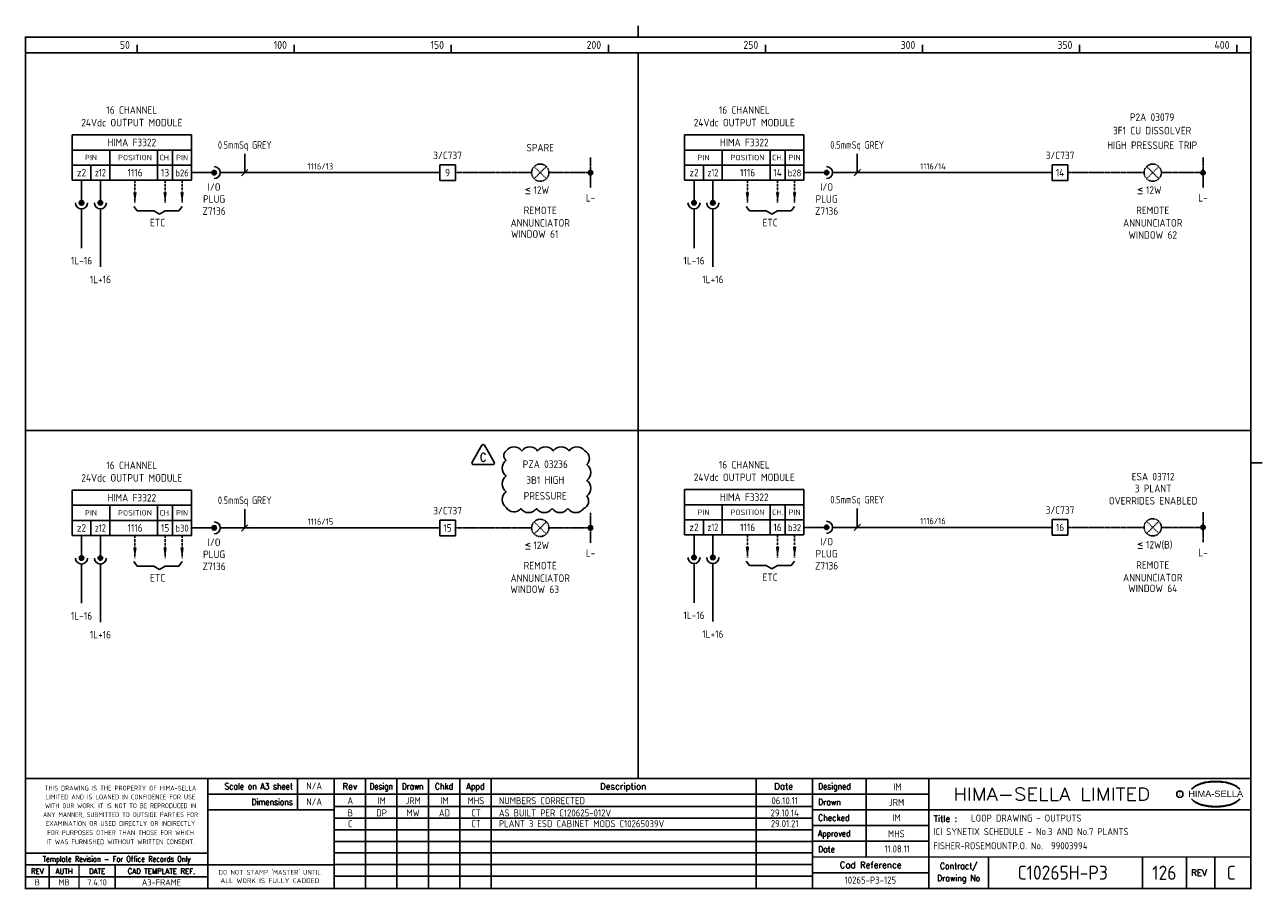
# Model space of a CAD drawing. Extents: x 14 to 408, y 0 to 275.
import ezdxf
from ezdxf.enums import TextEntityAlignment as Align

# ---------------------------------------------------------------- set-up
doc = ezdxf.new("R2010")
doc.units = 0
doc.header["$LTSCALE"] = 0.25
doc.header["$MEASUREMENT"] = 0
doc.linetypes.add('HIDDEN', pattern=[0.375, 0.25, -0.125])
doc.linetypes.add('HIDDEN2', pattern=[4.7625, 3.175, -1.5875])
doc.layers.get('0').update_dxf_attribs({"color": 41, "linetype": 'CONTINUOUS'})
for name, color, linetype in [('00-DRG_FRAME', 12, 'CONTINUOUS'), ('01-DRAW', 7, 'CONTINUOUS'), ('02-TEXT', 2, 'CONTINUOUS'), ('051-TEXT', 2, 'CONTINUOUS'), ('117', 7, 'CONTINUOUS'), ('117-TEXT', 2, 'CONTINUOUS')]:
    doc.layers.add(name, color=color, linetype=linetype)
doc.styles.add('ARIAL', font='arial.ttf', dxfattribs={"height": 2.5})
doc.styles.add('ISO', font='iso.shx')
doc.styles.add('ROMAND', font='ROMAND')
doc.styles.add('ROMANS', font='romans.shx', dxfattribs={"width": 0.8})

# ---------------------------------------------------------------- blocks, each defined once
blk = doc.blocks.new('A3-REVA')
at = {"layer": '051-TEXT', "style": 'ISO'}
for tag, p in [('DESIGNED', (292.01, 31.7)), ('A', (117.73, 27.28)), ('DES', (127.73, 27.28)), ('DRN', (137.73, 27.28)), ('CHKD', (147.73, 27.28)), ('APPD', (157.73, 27.28)), ('DATE', (256, 27.28)), ('DRAWN', (291.72, 26.77)), ('CHECKED', (291.72, 21.89)), ('APPD', (291.65, 16.79)), ('DATE', (291.92, 11.96))]:
    blk.add_attdef(tag, text='', height=2.25, dxfattribs=at).set_placement(p, align=Align.CENTER)
blk.add_attdef('DESCRIPTION', (165.03, 27.28), '', height=2.25, dxfattribs=at)
blk = doc.blocks.new('A3-REVB')
at = {"layer": '051-TEXT', "style": 'ISO'}
for tag, p in [('A', (124.85, -20.36)), ('DES', (134.85, -20.36)), ('DRN', (144.85, -20.36)), ('CHKD', (154.85, -20.36)), ('APPD', (164.85, -20.36)), ('DATE', (263.12, -20.36))]:
    blk.add_attdef(tag, text='', height=2.25, dxfattribs=at).set_placement(p, align=Align.CENTER)
blk.add_attdef('DESCRIPTION', (172.15, -20.36), '', height=2.25, dxfattribs=at)
blk = doc.blocks.new('A3-TITLE')
at = {"layer": '051-TEXT', "style": 'ISO'}
blk.add_attdef('TITLE_1', (315.46, 21.78), '', height=2.25, dxfattribs=at)
for tag, p in [('DRGNO', (376.96, 3.24)), ('REV.', (398.2, 3.24))]:
    blk.add_attdef(tag, text='', height=4.5, dxfattribs=at).set_placement(p, align=Align.CENTER)
blk = doc.blocks.new('DOT')
for radius in [0.75, 0.65, 0.55, 0.45, 0.35, 0.25, 0.15, 0.05]:
    blk.add_circle((0, 0), radius)
blk = doc.blocks.new('A3-CONTRACT')
at = {"layer": '051-TEXT', "color": 41, "style": 'ISO'}
for tag, height, p in [('SCALE', 2.25, (106.71, 31.82)), ('DIMS', 2.25, (106.71, 26.8)), ('CAD-REF', 2.25, (283.73, 1.84)), ('CONTRACT', 4.5, (344.94, 3.1))]:
    blk.add_attdef(tag, text='', height=height, dxfattribs=at).set_placement(p, align=Align.CENTER)
for tag, p in [('TITLE_2', (303.86, 17.28)), ('TITLE_3', (303.79, 12.78))]:
    blk.add_attdef(tag, p, '', height=2.25, dxfattribs=at)
blk = doc.blocks.new('TRI-E')
at = {"layer": '01-DRAW'}
blk.add_lwpolyline([(-0.26, 2.55), (-2.34, -1.05, 0.57735), (-2.08, -1.5), (2.08, -1.5, 0.57735), (2.34, -1.05), (0.26, 2.55, 0.57735)], format="xyb", close=True, dxfattribs=at)
at = {"layer": '02-TEXT', "color": 2, "style": 'ROMANS', "width": 0.8}
blk.add_text('C', height=1.8, dxfattribs=at).set_placement((0, 0), align=Align.MIDDLE)

msp = doc.modelspace()

# ---------------------------------------------------------------- linework, layer by layer
at = {"layer": '00-DRG_FRAME'}
for p, q in [((50, 266.5), (50, 269)), ((100, 266.5), (100, 269)), ((150, 266.5), (150, 269)), ((200, 266.5), (200, 269)), ((250, 266.5), (250, 269)), ((300, 266.5), (300, 269)), ((350, 266.5), (350, 269)), ((400, 266.5), (400, 269)), ((101.01, 35.5), (101.01, 25.5)), ((122.7, 35.5), (122.7, 0.5)), ((132.7, 0.5), (132.7, 35.5)), ((142.7, 0.5), (142.7, 35.5)), ((152.7, 35.5), (152.7, 0.5)), ((162.7, 35.5), (162.7, 0.5)), ((247, 35.5), (247, 0.5)), ((282, 35.5), (282, 10.5)), ((265, 30.5), (302, 30.5)), ((265, 26.59), (112.7, 26.59)), ((302, 25.5), (265, 25.5)), ((265, 22.89), (112.7, 22.89)), ((265, 20.5), (302, 20.5)), ((265, 19.19), (112.7, 19.19)), ((265, 15.49), (112.7, 15.49)), ((302, 15.5), (265, 15.5)), ((265, 11.79), (112.7, 11.79)), ((265, 8.09), (112.7, 8.09)), ((321, 10.5), (321, 0.5)), ((370, 10.5), (370, 0.5)), ((384, 0.5), (384, 10.5)), ((393, 10.5), (393, 0.5)), ((72.5, 4.25), (14.5, 4.25)), ((265, 4.39), (112.7, 4.39)), ((302, 5.5), (265, 5.5))]:
    msp.add_line(p, q, dxfattribs=at)
at = {"layer": '00-DRG_FRAME', "const_width": 0.5}
for points in [[(209.5, 271.5), (209.5, 275.18)], [(209.5, 271.5), (209.5, 275.18)], [(14.5, 266.5), (404.5, 266.5)], [(209.5, 35.5), (209.5, 266.5)], [(14.5, 146.31), (404.5, 146.31)], [(404.5, 136), (408.18, 136)], [(404.5, 35.5), (14.5, 35.5)], [(72.5, 0.5), (72.5, 35.5)], [(112.7, 0.5), (112.7, 35.5)], [(265, 35.5), (265, 0.5)], [(302, 0.5), (302, 35.5)], [(265, 30.5), (72.5, 30.5)], [(112.7, 25.5), (72.5, 25.5)], [(404.5, 25.5), (302, 25.5)], [(14.5, 11.75), (72.5, 11.75)], [(14.5, 8), (72.5, 8)], [(22, 0.5), (22, 8)], [(31.5, 0.5), (31.5, 8)], [(43, 0.5), (43, 8)], [(112.7, 8), (72.5, 8)], [(265, 10.5), (404.5, 10.5)]]:
    msp.add_lwpolyline(points, dxfattribs=at)
msp.add_lwpolyline([(14.5, 0.5), (404.5, 0.5), (404.5, 271.5), (14.5, 271.5)], close=True, dxfattribs=at)
at = {"layer": '00-DRG_FRAME', "color": 3}
msp.add_circle((381.88, 30.5), 1, dxfattribs=at)
for centre, radius, start, end in [((390.6, 26.83), 7.24, 106.0532, 133.5024), ((390.88, 27.01), 7.3, 130.419, 136.057), ((390.11, 28.1), 5.98, 122.244, 131.6154), ((389.75, 28.78), 5.21, 111.8206, 122.8668), ((391.78, 24.7), 9.76, 107.5931, 113.9452), ((393.1, 18.5), 15.94, 89.2698, 106.3911), ((392.1, 23.52), 10.99, 96.0146, 107.3203), ((393.29, 16.31), 18.28, 92.8917, 97.3734), ((393.24, 18.86), 15.73, 89.7805, 93.1738), ((393.36, 18.86), 15.73, 86.8262, 90.2195), ((393.51, 18.5), 15.94, 73.6089, 90.7302), ((393.31, 16.31), 18.28, 82.6266, 87.1083), ((394.51, 23.52), 10.99, 72.6797, 83.9854), ((394.83, 24.7), 9.76, 66.0548, 72.4069), ((396, 26.83), 7.24, 46.4976, 73.9468), ((396.85, 28.78), 5.21, 57.1332, 68.1794), ((396.49, 28.1), 5.98, 48.3846, 57.756), ((395.73, 27.01), 7.3, 43.943, 49.581), ((390.88, 34.04), 7.3, 223.943, 229.581), ((390.6, 34.23), 7.24, 226.4976, 253.9468), ((390.11, 32.96), 5.98, 228.3846, 237.756), ((389.75, 32.28), 5.21, 237.1332, 248.1794), ((396, 34.23), 7.24, 286.0532, 313.5024), ((396.85, 32.28), 5.21, 291.8206, 302.8668), ((396.49, 32.96), 5.98, 302.244, 311.6154), ((395.73, 34.04), 7.3, 310.419, 316.057), ((391.78, 36.36), 9.76, 246.0548, 252.4069), ((393.1, 42.56), 15.94, 253.6089, 270.7302), ((392.1, 37.54), 10.99, 252.6797, 263.9854), ((393.29, 44.75), 18.28, 262.6266, 267.1083), ((393.24, 42.19), 15.73, 266.8262, 270.2195), ((393.51, 42.56), 15.94, 269.2698, 286.3911), ((393.36, 42.19), 15.73, 269.7805, 273.1738), ((393.31, 44.75), 18.28, 272.8917, 277.3734), ((394.51, 37.54), 10.99, 276.0146, 287.3203), ((394.83, 36.36), 9.76, 287.5931, 293.9452)]:
    msp.add_arc(centre, radius, start, end, dxfattribs=at)
at = {"layer": '01-DRAW'}
msp.add_lwpolyline([(167.47, 139.77, -0.520567), (172.47, 139.77, -0.520567), (177.47, 139.77, -0.520567), (182.47, 139.77, -0.520567), (187.47, 139.77, -0.520567), (192.47, 139.77, -0.520567), (193.12, 135.41, -0.520567), (193.12, 130.41, -0.520567), (193.12, 125.41, -0.520567), (192.11, 121.43, -0.520567), (187.11, 121.43, -0.520567), (182.11, 121.43, -0.520567), (177.11, 121.43, -0.520567), (172.11, 121.43, -0.520567), (167.47, 121.8, -0.520567), (167.47, 126.8, -0.520567), (167.47, 131.8, -0.520567), (167.47, 136.8, -0.520567)], format="xyb", close=True, dxfattribs=at)
at = {"layer": '117'}
for p, q in [((29.32, 240.36), (29.32, 225.96)), ((67.32, 240.36), (29.32, 240.36)), ((67.32, 240.36), (67.32, 225.96)), ((224.26, 240.36), (224.26, 225.96)), ((262.26, 240.36), (224.26, 240.36)), ((262.26, 240.36), (262.26, 225.96)), ((67.32, 235.56), (29.32, 235.56)), ((41.32, 235.56), (41.32, 225.96)), ((56.52, 235.56), (56.52, 225.96)), ((61.32, 235.56), (61.32, 225.96)), ((262.26, 235.56), (224.26, 235.56)), ((236.26, 235.56), (236.26, 225.96)), ((251.46, 235.56), (251.46, 225.96)), ((256.26, 235.56), (256.26, 225.96)), ((67.32, 230.76), (29.32, 230.76)), ((35.32, 230.76), (35.32, 225.96)), ((146.32, 230.86), (146.32, 225.86)), ((151.32, 230.86), (146.32, 230.86)), ((151.32, 225.86), (151.32, 230.86)), ((262.26, 230.76), (224.26, 230.76)), ((230.26, 230.76), (230.26, 225.96)), ((341.26, 230.86), (341.26, 225.86)), ((346.26, 230.86), (341.26, 230.86)), ((346.26, 225.86), (346.26, 230.86)), ((67.32, 225.96), (29.32, 225.96)), ((32.32, 225.96), (32.32, 218.76)), ((38.32, 225.96), (38.32, 218.76)), ((67.32, 228.36), (74.52, 228.36)), ((76.44, 228.36), (146.32, 228.36)), ((151.32, 225.86), (146.32, 225.86)), ((262.26, 225.96), (224.26, 225.96)), ((227.26, 225.96), (227.26, 218.76)), ((233.26, 225.96), (233.26, 218.76)), ((262.26, 228.36), (269.46, 228.36)), ((271.38, 228.36), (341.26, 228.36)), ((346.26, 225.86), (341.26, 225.86)), ((32.32, 216.84), (32.32, 204.36)), ((38.32, 216.84), (38.32, 198.36)), ((48.92, 217.62), (50, 216.18)), ((64.32, 217.62), (63.24, 216.18)), ((227.26, 216.84), (227.26, 204.36)), ((233.26, 216.84), (233.26, 198.36)), ((243.86, 217.62), (244.94, 216.18)), ((259.26, 217.62), (258.18, 216.18)), ((50, 216.18), (55.32, 216.18)), ((55.32, 216.18), (57.12, 215.1)), ((58.92, 216.18), (57.12, 215.1)), ((63.24, 216.18), (58.92, 216.18)), ((244.94, 216.18), (250.26, 216.18)), ((250.26, 216.18), (252.06, 215.1)), ((253.86, 216.18), (252.06, 215.1)), ((258.18, 216.18), (253.86, 216.18)), ((67.32, 127.27), (29.32, 127.27)), ((29.32, 127.27), (29.32, 112.87)), ((67.32, 127.27), (67.32, 112.87)), ((262.26, 127.45), (224.26, 127.45)), ((224.26, 127.45), (224.26, 113.05)), ((262.26, 127.45), (262.26, 113.05)), ((67.32, 122.47), (29.32, 122.47)), ((41.32, 122.47), (41.32, 112.87)), ((56.52, 122.47), (56.52, 112.87)), ((61.32, 122.47), (61.32, 112.87)), ((262.26, 122.65), (224.26, 122.65)), ((236.26, 122.65), (236.26, 113.05)), ((251.46, 122.65), (251.46, 113.05)), ((256.26, 122.65), (256.26, 113.05)), ((67.32, 117.67), (29.32, 117.67)), ((35.32, 117.67), (35.32, 112.87)), ((67.32, 115.27), (74.52, 115.27)), ((76.44, 115.27), (146.32, 115.27)), ((146.32, 117.77), (146.32, 112.77)), ((151.32, 117.77), (146.32, 117.77)), ((151.32, 112.77), (151.32, 117.77)), ((262.26, 117.85), (224.26, 117.85)), ((230.26, 117.85), (230.26, 113.05)), ((262.26, 115.45), (269.46, 115.45)), ((271.38, 115.45), (341.26, 115.45)), ((346.26, 117.95), (341.26, 117.95)), ((341.26, 117.95), (341.26, 112.95)), ((346.26, 112.95), (346.26, 117.95)), ((67.32, 112.87), (29.32, 112.87)), ((32.32, 112.87), (32.32, 105.67)), ((38.32, 112.87), (38.32, 105.67)), ((151.32, 112.77), (146.32, 112.77)), ((262.26, 113.05), (224.26, 113.05)), ((227.26, 113.05), (227.26, 105.85)), ((233.26, 113.05), (233.26, 105.85)), ((346.26, 112.95), (341.26, 112.95)), ((32.32, 103.75), (32.32, 91.27)), ((38.32, 103.75), (38.32, 85.27)), ((48.92, 104.53), (50, 103.09)), ((50, 103.09), (55.32, 103.09)), ((55.32, 103.09), (57.12, 102.01)), ((58.92, 103.09), (57.12, 102.01)), ((63.24, 103.09), (58.92, 103.09)), ((64.32, 104.53), (63.24, 103.09)), ((227.26, 103.93), (227.26, 91.45)), ((233.26, 103.93), (233.26, 85.45)), ((243.86, 104.71), (244.94, 103.27)), ((244.94, 103.27), (250.26, 103.27)), ((250.26, 103.27), (252.06, 102.19)), ((253.86, 103.27), (252.06, 102.19)), ((258.18, 103.27), (253.86, 103.27)), ((259.26, 104.71), (258.18, 103.27))]:
    msp.add_line(p, q, dxfattribs=at)
at = {"layer": '117', "color": 3}
for p, q in [((84.27, 228.36), (84.27, 234.36)), ((279.21, 228.36), (279.21, 234.36)), ((83.27, 227.36), (85.27, 229.36)), ((278.21, 227.36), (280.21, 229.36)), ((84.27, 115.27), (84.27, 121.27)), ((279.21, 115.45), (279.21, 121.45)), ((83.27, 114.27), (85.27, 116.27)), ((278.21, 114.45), (280.21, 116.45))]:
    msp.add_line(p, q, dxfattribs=at)
at = {"layer": '117', "linetype": 'HIDDEN'}
for p, q in [((194.32, 233.16), (194.32, 223.56)), ((389.26, 233.16), (389.26, 223.56)), ((176.37, 226.42), (180.26, 230.31)), ((176.37, 230.31), (180.26, 226.42)), ((371.32, 230.31), (375.21, 226.42)), ((371.32, 226.42), (375.21, 230.31)), ((151.32, 228.36), (175.57, 228.36)), ((181.07, 228.36), (194.32, 228.36)), ((346.26, 228.36), (370.51, 228.36)), ((376.01, 228.36), (389.26, 228.36)), ((194.32, 120.07), (194.32, 110.47)), ((389.26, 120.25), (389.26, 110.65)), ((151.32, 115.27), (175.57, 115.27)), ((176.37, 117.21), (180.26, 113.32)), ((176.37, 113.32), (180.26, 117.21)), ((181.07, 115.27), (194.32, 115.27)), ((346.26, 115.45), (370.51, 115.45)), ((371.32, 113.5), (375.21, 117.39)), ((371.32, 117.39), (375.21, 113.5)), ((376.01, 115.45), (389.26, 115.45))]:
    msp.add_line(p, q, dxfattribs=at)
at = {"layer": '117', "linetype": 'HIDDEN2'}
for p, q in [((49.32, 225.96), (49.32, 218.76)), ((58.92, 225.96), (58.92, 218.76)), ((64.32, 225.96), (64.32, 218.76)), ((244.26, 225.96), (244.26, 218.76)), ((253.86, 225.96), (253.86, 218.76)), ((259.26, 225.96), (259.26, 218.76)), ((49.32, 112.87), (49.32, 105.67)), ((58.92, 112.87), (58.92, 105.67)), ((64.32, 112.87), (64.32, 105.67)), ((244.26, 113.05), (244.26, 105.85)), ((253.86, 113.05), (253.86, 105.85)), ((259.26, 113.05), (259.26, 105.85))]:
    msp.add_line(p, q, dxfattribs=at)
at = {"layer": '117'}
for centre, radius in [((74.52, 228.36), 0.72), ((74.52, 228.36), 0.624), ((74.52, 228.36), 0.528), ((74.52, 228.36), 0.432), ((74.52, 228.36), 0.336), ((269.46, 228.36), 0.72), ((269.46, 228.36), 0.624), ((269.46, 228.36), 0.528), ((269.46, 228.36), 0.432), ((269.46, 228.36), 0.336), ((74.52, 228.36), 0.24), ((74.52, 228.36), 0.144), ((74.52, 228.36), 0.048), ((269.46, 228.36), 0.24), ((269.46, 228.36), 0.144), ((269.46, 228.36), 0.048), ((32.32, 218.76), 0.72), ((32.32, 218.76), 0.624), ((32.32, 218.76), 0.528), ((32.32, 218.76), 0.432), ((32.32, 218.76), 0.336), ((32.32, 218.76), 0.24), ((32.32, 218.76), 0.144), ((32.32, 218.76), 0.048), ((38.32, 218.76), 0.72), ((38.32, 218.76), 0.624), ((38.32, 218.76), 0.528), ((38.32, 218.76), 0.432), ((38.32, 218.76), 0.336), ((38.32, 218.76), 0.24), ((38.32, 218.76), 0.144), ((38.32, 218.76), 0.048), ((227.26, 218.76), 0.72), ((227.26, 218.76), 0.624), ((227.26, 218.76), 0.528), ((227.26, 218.76), 0.432), ((227.26, 218.76), 0.336), ((227.26, 218.76), 0.24), ((227.26, 218.76), 0.144), ((227.26, 218.76), 0.048), ((233.26, 218.76), 0.72), ((233.26, 218.76), 0.624), ((233.26, 218.76), 0.528), ((233.26, 218.76), 0.432), ((233.26, 218.76), 0.336), ((233.26, 218.76), 0.24), ((233.26, 218.76), 0.144), ((233.26, 218.76), 0.048), ((74.52, 115.27), 0.72), ((74.52, 115.27), 0.624), ((74.52, 115.27), 0.528), ((74.52, 115.27), 0.432), ((74.52, 115.27), 0.336), ((74.52, 115.27), 0.24), ((74.52, 115.27), 0.144), ((74.52, 115.27), 0.048), ((269.46, 115.45), 0.72), ((269.46, 115.45), 0.624), ((269.46, 115.45), 0.528), ((269.46, 115.45), 0.432), ((269.46, 115.45), 0.336), ((269.46, 115.45), 0.24), ((269.46, 115.45), 0.144), ((269.46, 115.45), 0.048), ((227.26, 105.85), 0.72), ((227.26, 105.85), 0.624), ((233.26, 105.85), 0.72), ((233.26, 105.85), 0.624), ((32.32, 105.67), 0.72), ((32.32, 105.67), 0.624), ((32.32, 105.67), 0.528), ((32.32, 105.67), 0.432), ((32.32, 105.67), 0.336), ((32.32, 105.67), 0.24), ((32.32, 105.67), 0.144), ((32.32, 105.67), 0.048), ((38.32, 105.67), 0.72), ((38.32, 105.67), 0.624), ((38.32, 105.67), 0.528), ((38.32, 105.67), 0.432), ((38.32, 105.67), 0.336), ((38.32, 105.67), 0.24), ((38.32, 105.67), 0.144), ((38.32, 105.67), 0.048), ((227.26, 105.85), 0.528), ((227.26, 105.85), 0.432), ((227.26, 105.85), 0.336), ((227.26, 105.85), 0.24), ((227.26, 105.85), 0.144), ((227.26, 105.85), 0.048), ((233.26, 105.85), 0.528), ((233.26, 105.85), 0.432), ((233.26, 105.85), 0.336), ((233.26, 105.85), 0.24), ((233.26, 105.85), 0.144), ((233.26, 105.85), 0.048)]:
    msp.add_circle(centre, radius, dxfattribs=at)
at = {"layer": '117', "linetype": 'HIDDEN'}
for centre in [(178.32, 228.36), (373.26, 228.36), (178.32, 115.27), (373.26, 115.45)]:
    msp.add_circle(centre, 2.75, dxfattribs=at)
at = {"layer": '117'}
for centre, start, end in [((74.52, 228.36), 270, 90), ((269.46, 228.36), 270, 90), ((32.32, 218.76), 180, 0), ((38.32, 218.76), 180, 0), ((227.26, 218.76), 180, 0), ((233.26, 218.76), 180, 0), ((74.52, 115.27), 270, 90), ((269.46, 115.45), 270, 90), ((32.32, 105.67), 180, 0), ((38.32, 105.67), 180, 0), ((227.26, 105.85), 180, 0), ((233.26, 105.85), 180, 0)]:
    msp.add_arc(centre, 1.92, start, end, dxfattribs=at)
for points in [[(49.88, 222.12), (48.76, 222.12), (49.32, 218.76)], [(59.48, 222.12), (58.36, 222.12), (58.92, 218.76)], [(64.88, 222.12), (63.76, 222.12), (64.32, 218.76)], [(244.82, 222.12), (243.7, 222.12), (244.26, 218.76)], [(254.42, 222.12), (253.3, 222.12), (253.86, 218.76)], [(259.82, 222.12), (258.7, 222.12), (259.26, 218.76)], [(49.88, 109.03), (48.76, 109.03), (49.32, 105.67)], [(59.48, 109.03), (58.36, 109.03), (58.92, 105.67)], [(64.88, 109.03), (63.76, 109.03), (64.32, 105.67)], [(244.82, 109.21), (243.7, 109.21), (244.26, 105.85)], [(254.42, 109.21), (253.3, 109.21), (253.86, 105.85)], [(259.82, 109.21), (258.7, 109.21), (259.26, 105.85)]]:
    msp.add_solid(points, dxfattribs=at)

# ---------------------------------------------------------------- block references
at = {"layer": '00-DRG_FRAME', "color": 7, "lineweight": 211, "xscale": 1.510553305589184, "yscale": 1.510553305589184, "zscale": 1.510553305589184}
msp.add_blockref('TRI-E', (160.15, 137.74), dxfattribs=at)
at = {"layer": '00-DRG_FRAME'}
for name, p, values in [('A3-CONTRACT', (-0.35, 0.19), {'TITLE_2': 'ICI SYNETIX SCHEDULE - No.3 AND No.7 PLANTS', 'TITLE_3': 'FISHER-ROSEMOUNTP.O. No.  99003994', 'CAD-REF': '10265-P3-125', 'CONTRACT': 'C10265H-P3', 'SCALE': 'N/A', 'DIMS': 'N/A'}), ('A3-REVB', (-7, 47.68), {'A': 'A', 'DES': 'IM', 'DRN': 'JRM', 'CHKD': 'IM', 'APPD': 'MHS', 'DESCRIPTION': 'NUMBERS CORRECTED', 'DATE': '06.10.11'}), ('A3-REVB', (-7, 43.77), {'A': 'B', 'DES': 'DP', 'DRN': 'MW', 'CHKD': 'AD', 'APPD': 'CT', 'DESCRIPTION': 'AS BUILT PER C120625-012V', 'DATE': '29.10.14'}), ('A3-TITLE', (0, 0), {'TITLE_1': 'LOOP DRAWING - OUTPUTS', 'DRGNO': '126', 'REV.': 'C'}), ('A3-REVB', (-7, 40.36), {'A': 'C', 'APPD': 'CT', 'DESCRIPTION': 'PLANT 3 ESD CABINET MODS C10265039V', 'DATE': '29.01.21'})]:
    msp.add_blockref(name, p, dxfattribs=at).add_auto_attribs(values)
ref = msp.add_blockref('A3-REVA', (0, 0), dxfattribs=at)
ref.add_attrib('DESIGNED', 'IM', dxfattribs={"layer": '051-TEXT', "height": 2.25, "style": 'ISO'}).set_placement((292.01, 31.7), align=Align.CENTER)
ref.add_attrib('DRAWN', 'JRM', dxfattribs={"layer": '051-TEXT', "height": 2.25, "style": 'ISO'}).set_placement((291.72, 26.77), align=Align.CENTER)
ref.add_attrib('CHECKED', 'IM', dxfattribs={"layer": '051-TEXT', "height": 2.25, "style": 'ISO'}).set_placement((291.72, 21.89), align=Align.CENTER)
ref.add_attrib('APPD', 'MHS', dxfattribs={"layer": '051-TEXT', "height": 2.25, "style": 'ISO'}).set_placement((291.65, 16.79), align=Align.CENTER)
ref.add_attrib('DATE', '11.08.11', dxfattribs={"layer": '051-TEXT', "height": 2.25, "style": 'ISO'}).set_placement((291.92, 11.96), align=Align.CENTER)
at = {"layer": '117', "xscale": 0.9600000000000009, "yscale": 0.9600000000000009, "zscale": 0.9600000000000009}
for p in [(194.32, 228.36), (389.26, 228.36), (194.32, 115.27), (389.26, 115.45)]:
    msp.add_blockref('DOT', p, dxfattribs=at)

# ---------------------------------------------------------------- texts
at = {"layer": '00-DRG_FRAME', "style": 'ISO'}
for s, p in [('50', (47.69, 267.75)), ('100', (97.69, 267.75)), ('150', (147.69, 267.75)), ('200', (197.69, 267.75)), ('250', (247.69, 267.75)), ('300', (297.69, 267.75)), ('350', (347.69, 267.75)), ('400', (397.69, 267.75))]:
    msp.add_text(s, height=2.5, dxfattribs=at).set_placement(p, align=Align.RIGHT)
at = {"layer": '00-DRG_FRAME', "color": 3, "style": 'ISO'}
for s, width, p in [('THIS DRAWING IS THE PROPERTY OF HIMA-SELLA', 0.9, (44.73, 32.44)), ("DO NOT STAMP 'MASTER' UNTIL", 0.95, (92.25, 5.79))]:
    msp.add_text(s, height=1.53, dxfattribs=dict(at, width=width)).set_placement(p, align=Align.MIDDLE)
at = {"layer": '00-DRG_FRAME', "color": 4, "style": 'ROMAND', "width": 0.87}
for s, p in [('Scale on A3 sheet', (99.54, 32)), ('Dimensions', (99.54, 27.01))]:
    msp.add_text(s, height=2, dxfattribs=at).set_placement(p, align=Align.RIGHT)
at = {"layer": '00-DRG_FRAME', "color": 4, "style": 'ROMAND'}
for s, p in [('Rev', (117.7, 32)), ('Description', (204.69, 32)), ('Date', (255.79, 32))]:
    msp.add_text(s, height=2, dxfattribs=at).set_placement(p, align=Align.CENTER)
for s, width, p in [('Design', 0.85, (127.7, 32)), ('Drawn', 0.85, (137.7, 32)), ('Chkd', 0.9, (147.7, 32)), ('Appd', 0.9, (157.7, 32))]:
    msp.add_text(s, height=2, dxfattribs=dict(at, width=width)).set_placement(p, align=Align.CENTER)
for s, width, p in [('Designed', 0.87, (266.75, 32)), ('Drawn', 0.9, (266.75, 27)), ('Checked', 0.9, (266.75, 22)), ('Approved', 0.85, (266.75, 17)), ('Date', 0.9, (266.75, 12))]:
    msp.add_text(s, height=2, dxfattribs=dict(at, width=width)).set_placement(p)
at = {"layer": '00-DRG_FRAME', "style": 'ROMAND', "width": 1.15}
msp.add_text('HIMA-SELLA LIMITED', height=4, dxfattribs=at).set_placement((341.1, 30.5), align=Align.MIDDLE)
at = {"layer": '00-DRG_FRAME', "style": 'ARIAL', "width": 1.05}
msp.add_text('HIMA-SELLA', height=2, dxfattribs=at).set_placement((393.3, 29.63), align=Align.CENTER)
at = {"layer": '00-DRG_FRAME', "color": 3, "style": 'ISO'}
for s, width, p in [('LIMITED AND IS LOANED IN CONFIDENCE FOR USE', 0.9, (44.73, 29.62)), ('WITH OUR WORK. IT IS NOT TO BE REPRODUCED IN', 0.87, (44.73, 26.81)), ('ANY MANNER, SUBMITTED TO OUTSIDE PARTIES FOR', 0.87, (44.73, 23.99)), ('EXAMINATION OR USED DIRECTLY OR INDIRECTLY', 0.9, (44.73, 21.18)), ('IT WAS FURNISHED WITHOUT WRITTEN CONSENT.', 0.9, (44.73, 15.35)), ('FOR PURPOSES OTHER THAN THOSE FOR WHICH', 0.9, (44.73, 18.27))]:
    msp.add_text(s, height=1.53, dxfattribs=dict(at, width=width)).set_placement(p, align=Align.MIDDLE_CENTER)
at = {"layer": '00-DRG_FRAME', "color": 3, "style": 'ISO', "width": 0.9}
msp.add_text('C', height=1, dxfattribs=at).set_placement((381.84, 30), align=Align.CENTER)
at = {"layer": '00-DRG_FRAME', "color": 4, "style": 'ROMAND'}
msp.add_text('Title :', height=2, dxfattribs=at).set_placement((303.5, 21.75))
for s, height, width, p in [('Template Revision - For Office Records Only', 1.8, 0.85, (43.5, 9.62)), ('Contract/', 2, 0.9, (311.5, 7.5)), ('REV', 1.8, 0.9, (18.25, 6)), ('AUTH', 1.8, 0.9, (26.75, 6)), ('DATE', 1.8, 0.9, (37.25, 6)), ('CAD TEMPLATE REF.', 1.8, 0.9, (57.75, 6)), ('Drawing No', 2, 0.9, (311.5, 3.5))]:
    msp.add_text(s, height=height, dxfattribs=dict(at, width=width)).set_placement(p, align=Align.MIDDLE)
for s, p in [('Cad Reference', (283.5, 8)), ('REV', (388, 5.5))]:
    msp.add_text(s, height=2, dxfattribs=at).set_placement(p, align=Align.MIDDLE)
at = {"layer": '00-DRG_FRAME', "color": 41, "style": 'ISO'}
for s, p in [('B', (18.25, 1.45)), ('MB', (26.75, 1.45)), ('7.4.10', (37.25, 1.45)), ('A3-FRAME', (57.75, 1.45))]:
    msp.add_text(s, height=2, dxfattribs=at).set_placement(p, align=Align.CENTER)
at = {"layer": '00-DRG_FRAME', "color": 3, "style": 'ISO'}
msp.add_text('ALL WORK IS FULLY CADDED', height=1.53, dxfattribs=at).set_placement((92.25, 2.98), align=Align.MIDDLE_CENTER)
at = {"layer": '117-TEXT', "style": 'ISO'}
for s, height, p in [('16 CHANNEL', 2.4, (48.32, 247.08)), ('16 CHANNEL', 2.4, (243.26, 247.08)), ('24Vdc OUTPUT MODULE', 2.4, (48.32, 243.08)), ('24Vdc OUTPUT MODULE', 2.4, (243.26, 243.08)), ('HIMA F3322', 2.4, (48.32, 236.76)), ('HIMA F3322', 2.4, (243.26, 236.76)), ('PIN', 1.728, (35.32, 232.3)), ('POSITION', 1.728, (49.32, 232.3)), ('CH.', 1.728, (58.92, 232.3)), ('PIN', 1.73, (64.32, 232.3)), ('PIN', 1.728, (230.26, 232.3)), ('POSITION', 1.728, (244.26, 232.3)), ('CH.', 1.728, (253.86, 232.3)), ('PIN', 1.73, (259.26, 232.3)), ('z2', 2.4, (32.32, 227.16)), ('1116', 2.4, (49.37, 227.16)), ('13', 2.4, (58.92, 227.16)), ('b26', 2.2, (64.32, 227.16)), ('z2', 2.4, (227.26, 227.16)), ('1116', 2.4, (244.32, 227.16)), ('14', 2.4, (253.86, 227.16)), ('b28', 2.2, (259.26, 227.16)), ('I/O', 2.4, (74.52, 222.6)), ('I/O', 2.4, (269.46, 222.6)), ('PLUG', 2.4, (74.52, 218.76)), ('PLUG', 2.4, (269.46, 218.76)), ('Z7136', 2.4, (74.52, 214.92)), ('Z7136', 2.4, (269.46, 214.92)), ('ETC', 2.4, (56.52, 211.26)), ('ETC', 2.4, (251.46, 211.26)), ('16 CHANNEL', 2.4, (48.32, 133.99)), ('16 CHANNEL', 2.4, (243.26, 134.17)), ('24Vdc OUTPUT MODULE', 2.4, (48.32, 129.99)), ('24Vdc OUTPUT MODULE', 2.4, (243.26, 130.17)), ('HIMA F3322', 2.4, (243.26, 123.85)), ('HIMA F3322', 2.4, (48.32, 123.67)), ('PIN', 1.728, (35.32, 119.2)), ('POSITION', 1.728, (49.32, 119.2)), ('CH.', 1.728, (58.92, 119.2)), ('PIN', 1.73, (64.32, 119.21)), ('PIN', 1.728, (230.26, 119.38)), ('POSITION', 1.728, (244.26, 119.38)), ('CH.', 1.728, (253.86, 119.38)), ('PIN', 1.73, (259.26, 119.39)), ('z2', 2.4, (32.32, 114.07)), ('1116', 2.4, (49.37, 114.07)), ('15', 2.4, (58.92, 114.07)), ('b30', 2.2, (64.32, 114.07)), ('z2', 2.4, (227.26, 114.25)), ('1116', 2.4, (244.32, 114.25)), ('16', 2.4, (253.86, 114.25)), ('b32', 2.2, (259.26, 114.25)), ('I/O', 2.4, (74.52, 109.51)), ('I/O', 2.4, (269.46, 109.69)), ('PLUG', 2.4, (74.52, 105.67)), ('PLUG', 2.4, (269.46, 105.85)), ('Z7136', 2.4, (74.52, 101.83)), ('Z7136', 2.4, (269.46, 102.01)), ('ETC', 2.4, (56.52, 98.17)), ('ETC', 2.4, (251.46, 98.35))]:
    msp.add_text(s, height=height, dxfattribs=at).set_placement(p, align=Align.CENTER)
for s, p in [('P2A 03079', (373.07, 246.02)), ('3F1 CU DISSOLVER', (373.07, 241.75)), ('SPARE', (178.32, 236.31)), ('HIGH PRESSURE TRIP', (373.07, 237.09)), ('3/C737', (148.82, 233.86)), ('3/C737', (343.76, 233.86)), ('9', (148.82, 228.36)), ('14', (343.76, 228.36)), ('L-', (194.32, 220.36)), ('L-', (389.26, 220.36)), ('REMOTE', (178.32, 216.36)), ('REMOTE', (373.26, 216.36)), ('ANNUNCIATOR', (178.32, 212.36)), ('ANNUNCIATOR', (373.26, 212.36)), ('WINDOW 61', (176.55, 208.82)), ('WINDOW 62', (373.26, 208.52)), ('1L-16', (32.32, 200.36)), ('1L-16', (227.26, 200.36)), ('1L+16', (38.32, 194.36)), ('1L+16', (233.26, 194.36)), ('PZA 03236', (179.92, 135.55)), ('3B1 HIGH', (179.92, 130.48)), ('ESA 03712', (373.39, 131.59)), ('PRESSURE', (179.92, 125.48)), ('3 PLANT', (373.39, 127.81)), ('3/C737', (148.82, 120.77)), ('3/C737', (343.76, 120.95)), ('OVERRIDES ENABLED', (373.39, 123.91)), ('15', (148.82, 115.27)), ('16', (343.76, 115.45)), ('L-', (194.32, 107.27)), ('L-', (389.26, 107.45)), ('REMOTE', (178.32, 103.27)), ('REMOTE', (373.26, 103.45)), ('ANNUNCIATOR', (178.32, 99.27)), ('ANNUNCIATOR', (373.26, 99.45)), ('WINDOW 63', (176.55, 95.73)), ('WINDOW 64', (373.26, 96.03)), ('1L-16', (32.32, 87.27)), ('1L-16', (227.26, 87.45)), ('1L+16', (38.32, 81.27)), ('1L+16', (233.26, 81.45))]:
    msp.add_text(s, height=2.4, dxfattribs=at).set_placement(p, align=Align.MIDDLE)
for s, width, p in [('0.5mmSq GREY', 0.85, (84.27, 235.97)), ('0.5mmSq GREY', 0.85, (279.21, 235.97)), ('z12', 0.8, (38.32, 227.16)), ('z12', 0.8, (233.26, 227.16)), ('0.5mmSq GREY', 0.85, (84.27, 122.88)), ('0.5mmSq GREY', 0.85, (279.21, 123.06)), ('z12', 0.8, (38.32, 114.07)), ('z12', 0.8, (233.26, 114.25))]:
    msp.add_text(s, height=2.4, dxfattribs=dict(at, width=width)).set_placement(p, align=Align.CENTER)
at = {"layer": '117-TEXT', "color": 3, "style": 'ISO'}
for s, p in [('1116/13', (104.32, 230.36)), ('1116/14', (299.26, 230.36)), ('1116/15', (104.32, 117.27)), ('1116/16', (299.26, 117.45))]:
    msp.add_text(s, height=2, dxfattribs=at).set_placement(p, align=Align.MIDDLE_LEFT)
at = {"layer": '117-TEXT', "style": 'ISO'}
for s, height, p in [('<', 3.36, (173.32, 221.63)), ('-', 3.36, (173.32, 220.27)), ('12W', 2.4, (176.18, 221.62)), ('<', 3.36, (368.26, 221.63)), ('-', 3.36, (368.26, 220.27)), ('12W', 2.4, (371.12, 221.62)), ('<', 3.36, (173.32, 108.54)), ('12W', 2.4, (176.18, 108.53)), ('<', 3.36, (368.26, 108.72)), ('12W(B)', 2.4, (371.12, 108.71)), ('-', 3.36, (173.32, 107.18)), ('-', 3.36, (368.26, 107.36))]:
    msp.add_text(s, height=height, dxfattribs=at).set_placement(p)

doc.saveas('drawing.dxf')
